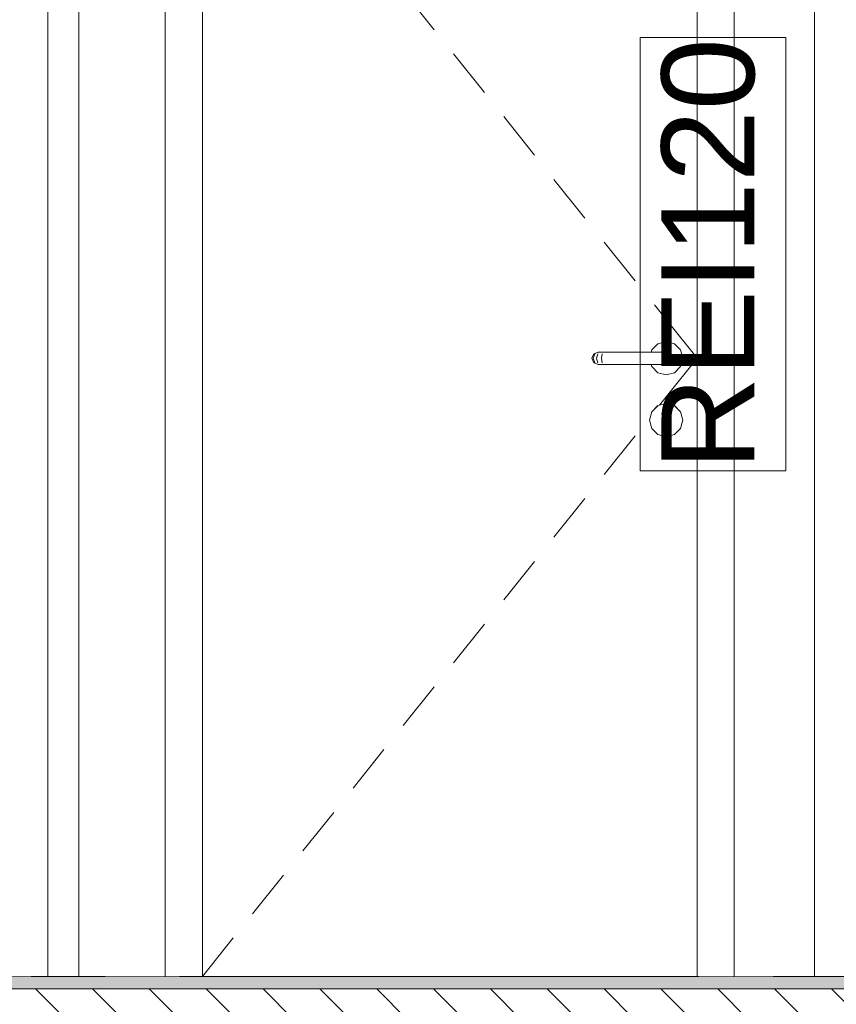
# Model space of a CAD drawing. Header units: millimetres. Extents: x 90539 to 127778, y -34922 to 14506.
# Tile 185 of 256: x 100662 to 101983, y 5735 to 7328. Entities that reach past the tile are written whole.
import ezdxf

# ---------------------------------------------------------------- set-up
doc = ezdxf.new("R2010")
doc.units = ezdxf.units.MM
doc.header["$MEASUREMENT"] = 0
doc.linetypes.add('Przerywana', pattern=[240, 120, -120])
doc.linetypes.add('Wipeout_Contour', pattern=[1000, 0, -1000])
for name, color, linetype, lineweight, true_color in [('0_Nr_pióra__85', 7, 'Continuous', 13, 0x80c2ff), ('Nowe_A-Wymiary-Wewnętrzne_Nr_pióra__45', 7, 'Continuous', 15, 0x40a5ff), ('Nowe_A-Wymiary-Wewnętrzne_Nr_pióra__85', 7, 'Continuous', 13, 0x80c2ff), ('Nowe_A-Wymiary-Zewnętrzne_Nr_pióra__45', 7, 'Continuous', 15, 0x40a5ff), ('Nowe_A-Wymiary-Zewnętrzne_Nr_pióra__85', 7, 'Continuous', 13, 0x80c2ff)]:
    doc.layers.add(name, color=color, linetype=linetype, lineweight=lineweight, true_color=true_color)
for name, color, linetype in [('Nowe_A-Posadzki', 7, 'Continuous'), ('Nowe_A-Wymiary-Wewnętrzne', 7, 'Continuous'), ('Nowe_A-Wymiary-Zewnętrzne', 7, 'Continuous'), ('Nowe_A-Ściany-Wewnętrzne', 7, 'Continuous'), ('Nowe_Drzwi Archicad', 7, 'Continuous')]:
    doc.layers.add(name, color=color, linetype=linetype)
for name, color, linetype, lineweight in [('Nowe_A-Posadzki_Nr_pióra__9', 7, 'Continuous', 13), ('Nowe_A-PPOŻ_Nr_pióra__20', 1, 'Continuous', 13), ('Nowe_A-Wymiary-Wewnętrzne_Nr_pióra__46', 5, 'Continuous', 15), ('Nowe_A-Wymiary-Zewnętrzne_Nr_pióra__46', 5, 'Continuous', 15), ('Nowe_Drzwi Archicad_Nr_pióra__23', 7, 'Continuous', 15), ('Nowe_Drzwi Archicad_Nr_pióra__3', 7, 'Continuous', 13), ('Nowe_Drzwi Archicad_Nr_pióra__87', 7, 'Continuous', 13)]:
    doc.layers.add(name, color=color, linetype=linetype, lineweight=lineweight)
doc.styles.add('STYL_AUTOMATYCZNY_1', font='arial.ttf')
doc.styles.add('STYL_AUTOMATYCZNY_2', font='arial.ttf')
doc.dimstyles.new('STYL_AUTOMATYCZNY__1', dxfattribs={"dimtxt": 125, "dimasz": 47.5, "dimexe": 0.18, "dimexo": 20, "dimgap": 0, "dimtad": 1, "dimdec": 1, "dimlfac": 0.1, "dimzin": 0, "dimdsep": 46, "dimtxsty": 'STYL_AUTOMATYCZNY_2', "dimblk": 'ARROWHEAD_11', "dimblk1": 'ARROWHEAD_11', "dimblk2": 'ARROWHEAD_11', "dimcen": 0.09, "dimclrd": 256, "dimclre": 256, "dimclrt": 5, "dimadec": 1, "dimazin": 0, "dimtfac": 1, "dimtdec": 4, "dimtmove": 0, "dimatfit": 3, "dimfxl": 0, "dimtolj": 1, "dimtzin": 0, "dimarcsym": 0})

# ---------------------------------------------------------------- blocks, each defined once
blk = doc.blocks.new('ElemPrzekroju_85')
at = {"color": 254, "linetype": 'Wipeout_Contour', "lineweight": 0, "ltscale": 511395.79475}
blk.add_wipeout([(101947.6, 7830), (101947.6, 5780), (102092.6, 5780), (102092.6, 7780), (102092.6, 7830)], dxfattribs=at).dxf.layer = 'Nowe_A-Ściany-Wewnętrzne'
blk = doc.blocks.new('ElemPrzekroju_328')
at = {"layer": 'Nowe_A-Posadzki', "linetype": 'Continuous', "lineweight": 0, "true_color": 0xbb9a81}
blk.add_hatch(color=33, dxfattribs=at).paths.add_polyline_path([(107317.6, 5780), (99177.6, 5780), (99177.6, 5760), (107317.6, 5760)])
at = {"layer": 'Nowe_A-Posadzki', "linetype": 'Continuous', "lineweight": 0, "true_color": 0x000000}
h = blk.add_hatch(dxfattribs=at)
h.set_pattern_fill('Cegła_zwykła', color=18, style=0, pattern_type=2)
h.set_pattern_definition([(135, (0, 0), (45.96194, 45.96194), [])])
h.paths.add_polyline_path([(99177.6, 5760), (99177.6, 5710), (107317.6, 5710), (107317.6, 5760)])
at = {"layer": 'Nowe_A-Posadzki_Nr_pióra__9', "color": 7, "linetype": 'Continuous', "lineweight": 13}
for p, q in [((100707.6, 5780), (99177.6, 5780)), ((107317.6, 5760), (99177.6, 5760))]:
    blk.add_line(p, q, dxfattribs=at)
at = {"layer": 'Nowe_A-Posadzki_Nr_pióra__9', "color": 7, "linetype": 'Continuous', "lineweight": 13, "flags": 128}
blk.add_lwpolyline([(107317.6, 5780), (102207.6, 5780), (102167.6, 5780), (100757.6, 5780)], dxfattribs=at)
blk = doc.blocks.new('ElemPrzekroju_399')
at = {"color": 254, "linetype": 'Wipeout_Contour', "lineweight": 0, "ltscale": 899686.812166}
blk.add_wipeout([(99177.6, 8316), (99177.6, 7405), (99207.6, 7405), (99207.6, 7380), (99177.6, 7380), (99177.6, 5780), (100707.6, 5780), (100707.6, 7930), (100707.6, 8316)], dxfattribs=at).dxf.layer = 'Nowe_A-Ściany-Wewnętrzne'
at = {"color": 254, "linetype": 'Wipeout_Contour', "lineweight": 0, "ltscale": 1117151.442376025}
blk.add_wipeout([(100747.6, 7930), (100757.6, 7930), (100757.6, 5780), (100897.6, 5780), (100897.6, 7830), (101817.6, 7830), (101817.6, 5780), (101947.6, 5780), (101947.6, 7830), (101947.6, 8316), (100747.6, 8316)], dxfattribs=at).dxf.layer = 'Nowe_A-Ściany-Wewnętrzne'
blk = doc.blocks.new('ElemPrzekroju_400')
at = {"layer": 'Nowe_Drzwi Archicad_Nr_pióra__3', "color": 7, "linetype": 'Continuous', "lineweight": 13}
for p, q in [((101282.4, 7373.9), (101332.4, 7311.5)), ((101363.6, 7272.4), (101413.6, 7210)), ((101444.9, 7170.9), (101494.8, 7108.5)), ((101526.1, 7069.4), (101576, 7006.9)), ((101607.3, 6967.9), (101657.3, 6905.4)), ((101688.5, 6866.4), (101707.6, 6842.5)), ((101607.3, 6592.1), (101657.3, 6654.6)), ((101526.1, 6490.6), (101576, 6553.1)), ((101444.9, 6389.1), (101494.8, 6451.5)), ((101363.6, 6287.6), (101413.6, 6350)), ((101282.4, 6186.1), (101332.4, 6248.5)), ((101201.2, 6084.5), (101251.2, 6147)), ((101120, 5983), (101170, 6045.5)), ((101038.8, 5881.5), (101088.8, 5944))]:
    blk.add_line(p, q, dxfattribs=at)
at = {"color": 254, "linetype": 'Wipeout_Contour', "lineweight": 0, "ltscale": 404639.957423}
blk.add_wipeout([(100897.6, 5780), (100957.6, 5780), (100957.6, 7780), (100897.6, 7780)], dxfattribs=at).dxf.layer = 'Nowe_Drzwi Archicad'
at = {"color": 254, "linetype": 'Wipeout_Contour', "lineweight": 0, "ltscale": 408072.122784}
blk.add_wipeout([(101817.6, 5780), (101817.6, 7780), (101757.6, 7780), (101757.6, 5780)], dxfattribs=at).dxf.layer = 'Nowe_Drzwi Archicad'
at = {"color": 254, "linetype": 'Wipeout_Contour', "lineweight": 0, "ltscale": 1834802.852895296}
blk.add_wipeout([(101707.6, 6770), (101683.3, 6770), (101684.2, 6766.5), (101694.1, 6756.6), (101707.6, 6753), (101721.1, 6756.6), (101731, 6766.5), (101734.6, 6780), (101731, 6793.5), (101721.1, 6803.4), (101707.6, 6807), (101694.1, 6803.4), (101684.2, 6793.5), (101683.3, 6790), (101707.6, 6790), (101714.7, 6787.1), (101717.6, 6780), (101714.7, 6772.9)], dxfattribs=at).dxf.layer = 'Nowe_Drzwi Archicad'
at = {"color": 254, "linetype": 'Wipeout_Contour', "lineweight": 0, "ltscale": 611502.492607}
blk.add_wipeout([(101700.1, 6689.7), (101700.9, 6691.6), (101694.1, 6703.3), (101684.3, 6693.5), (101702.6, 6682.9), (101702.6, 6684.4)], dxfattribs=at).dxf.layer = 'Nowe_Drzwi Archicad'
at = {"layer": 'Nowe_Drzwi Archicad_Nr_pióra__3', "color": 7, "linetype": 'Continuous', "lineweight": 13}
for p, q in [((100897.6, 5780), (100897.6, 7780)), ((100957.6, 7780), (100957.6, 5780)), ((101757.6, 5780), (101757.6, 7780)), ((101817.6, 7780), (101817.6, 5780)), ((101694.1, 6803.4), (101707.6, 6807)), ((101707.6, 6807), (101721.1, 6803.4)), ((101731, 6793.5), (101734.6, 6780)), ((101734.6, 6780), (101731, 6766.5)), ((101707.6, 6753), (101694.1, 6756.6)), ((101721.1, 6756.6), (101707.6, 6753)), ((100957.6, 5780), (101007.6, 5842.5))]:
    blk.add_line(p, q, dxfattribs=at)
at = {"color": 254, "linetype": 'Wipeout_Contour', "lineweight": 0, "ltscale": 407763.211305}
blk.add_wipeout([(101717.6, 6780), (101715.9, 6780), (101713.1, 6772.9), (101714.7, 6772.9)], dxfattribs=at).dxf.layer = 'Nowe_Drzwi Archicad'
at = {"color": 254, "linetype": 'Wipeout_Contour', "lineweight": 0, "ltscale": 407647.693008}
blk.add_wipeout([(101702.6, 6682.9), (101684.3, 6693.5), (101680.7, 6680), (101702.6, 6680)], dxfattribs=at).dxf.layer = 'Nowe_Drzwi Archicad'
at = {"color": 254, "linetype": 'Wipeout_Contour', "lineweight": 0, "ltscale": 407747.058967}
blk.add_wipeout([(101707.6, 6790), (101706.5, 6790), (101713.1, 6787.1), (101714.7, 6787.1)], dxfattribs=at).dxf.layer = 'Nowe_Drzwi Archicad'
at = {"color": 254, "linetype": 'Wipeout_Contour', "lineweight": 0, "ltscale": 407742.517206}
blk.add_wipeout([(101714.7, 6772.9), (101713.1, 6772.9), (101706.5, 6770), (101707.6, 6770)], dxfattribs=at).dxf.layer = 'Nowe_Drzwi Archicad'
at = {"color": 254, "linetype": 'Wipeout_Contour', "lineweight": 0, "ltscale": 509613.728025}
blk.add_wipeout([(101702.2, 6695.1), (101707.6, 6697.4), (101707.6, 6706.9), (101694.1, 6703.3), (101700.9, 6691.6)], dxfattribs=at).dxf.layer = 'Nowe_Drzwi Archicad'
at = {"color": 254, "linetype": 'Wipeout_Contour', "lineweight": 0, "ltscale": 407645.654212}
blk.add_wipeout([(101702.6, 6680), (101680.7, 6680), (101684.3, 6666.6), (101702.6, 6677.1)], dxfattribs=at).dxf.layer = 'Nowe_Drzwi Archicad'
at = {"color": 254, "linetype": 'Wipeout_Contour', "lineweight": 0, "ltscale": 407765.09249}
blk.add_wipeout([(101714.7, 6787.1), (101713.1, 6787.1), (101715.9, 6780), (101717.6, 6780)], dxfattribs=at).dxf.layer = 'Nowe_Drzwi Archicad'
at = {"color": 254, "linetype": 'Wipeout_Contour', "lineweight": 0, "ltscale": 509665.90726}
blk.add_wipeout([(101713, 6695.1), (101714.3, 6691.6), (101721, 6703.3), (101707.6, 6706.9), (101707.6, 6697.4)], dxfattribs=at).dxf.layer = 'Nowe_Drzwi Archicad'
at = {"color": 254, "linetype": 'Wipeout_Contour', "lineweight": 0, "ltscale": 407638.262569}
blk.add_wipeout([(101684.2, 6693.5), (101684.3, 6693.5), (101694.1, 6703.3), (101694.1, 6703.4)], dxfattribs=at).dxf.layer = 'Nowe_Drzwi Archicad'
at = {"color": 254, "linetype": 'Wipeout_Contour', "lineweight": 0, "ltscale": 407656.572579}
blk.add_wipeout([(101702.6, 6677.1), (101684.3, 6666.6), (101694.1, 6656.7), (101702.6, 6671.3)], dxfattribs=at).dxf.layer = 'Nowe_Drzwi Archicad'
at = {"color": 254, "linetype": 'Wipeout_Contour', "lineweight": 0, "ltscale": 407749.738413}
blk.add_wipeout([(101715.9, 6780), (101710.4, 6780), (101708.3, 6772.9), (101713.1, 6772.9)], dxfattribs=at).dxf.layer = 'Nowe_Drzwi Archicad'
at = {"color": 254, "linetype": 'Wipeout_Contour', "lineweight": 0, "ltscale": 407686.612094}
blk.add_wipeout([(101694.1, 6703.4), (101694.1, 6703.3), (101707.6, 6706.9), (101707.6, 6707)], dxfattribs=at).dxf.layer = 'Nowe_Drzwi Archicad'
at = {"color": 254, "linetype": 'Wipeout_Contour', "lineweight": 0, "ltscale": 407608.305673}
blk.add_wipeout([(101680.6, 6680), (101680.7, 6680), (101684.3, 6693.5), (101684.2, 6693.5)], dxfattribs=at).dxf.layer = 'Nowe_Drzwi Archicad'
at = {"color": 254, "linetype": 'Wipeout_Contour', "lineweight": 0, "ltscale": 611525.578234}
blk.add_wipeout([(101707.6, 6653.1), (101707.6, 6662.5), (101704.1, 6664), (101702.6, 6667.5), (101702.6, 6671.3), (101694.1, 6656.7)], dxfattribs=at).dxf.layer = 'Nowe_Drzwi Archicad'
at = {"layer": 'Nowe_Drzwi Archicad_Nr_pióra__3', "color": 7, "linetype": 'Continuous', "lineweight": 13}
blk.add_line((101731, 6766.5), (101721.1, 6756.6), dxfattribs=at)
at = {"color": 254, "linetype": 'Wipeout_Contour', "lineweight": 0, "ltscale": 407736.430414}
blk.add_wipeout([(101706.5, 6790), (101703.2, 6790), (101708.3, 6787.1), (101713.1, 6787.1)], dxfattribs=at).dxf.layer = 'Nowe_Drzwi Archicad'
at = {"color": 254, "linetype": 'Wipeout_Contour', "lineweight": 0, "ltscale": 407731.888538}
blk.add_wipeout([(101713.1, 6772.9), (101708.3, 6772.9), (101703.2, 6770), (101706.5, 6770)], dxfattribs=at).dxf.layer = 'Nowe_Drzwi Archicad'
at = {"color": 254, "linetype": 'Wipeout_Contour', "lineweight": 0, "ltscale": 407604.772891}
blk.add_wipeout([(101684.2, 6666.5), (101684.3, 6666.6), (101680.7, 6680), (101680.6, 6680)], dxfattribs=at).dxf.layer = 'Nowe_Drzwi Archicad'
at = {"color": 254, "linetype": 'Wipeout_Contour', "lineweight": 0, "ltscale": 611581.416911}
blk.add_wipeout([(101721, 6656.7), (101712.6, 6671.3), (101712.6, 6667.5), (101711.1, 6664), (101707.6, 6662.5), (101707.6, 6653.1)], dxfattribs=at).dxf.layer = 'Nowe_Drzwi Archicad'
at = {"layer": 'Nowe_Drzwi Archicad_Nr_pióra__3', "color": 7, "linetype": 'Continuous', "lineweight": 13}
blk.add_line((101680.6, 6680), (101684.2, 6693.5), dxfattribs=at)
at = {"color": 254, "linetype": 'Wipeout_Contour', "lineweight": 0, "ltscale": 407751.619656}
blk.add_wipeout([(101713.1, 6787.1), (101708.3, 6787.1), (101710.4, 6780), (101715.9, 6780)], dxfattribs=at).dxf.layer = 'Nowe_Drzwi Archicad'
at = {"color": 254, "linetype": 'Wipeout_Contour', "lineweight": 0, "ltscale": 407628.610578}
blk.add_wipeout([(101694.1, 6656.6), (101694.1, 6656.7), (101684.3, 6666.6), (101684.2, 6666.5)], dxfattribs=at).dxf.layer = 'Nowe_Drzwi Archicad'
at = {"layer": 'Nowe_Drzwi Archicad_Nr_pióra__3', "color": 7, "linetype": 'Continuous', "lineweight": 13}
for p, q in [((101721.1, 6803.4), (101731, 6793.5)), ((101684.2, 6666.5), (101680.6, 6680))]:
    blk.add_line(p, q, dxfattribs=at)
at = {"color": 254, "linetype": 'Wipeout_Contour', "lineweight": 0, "ltscale": 407724.15796}
blk.add_wipeout([(101710.4, 6780), (101702.2, 6780), (101701.1, 6772.9), (101708.3, 6772.9)], dxfattribs=at).dxf.layer = 'Nowe_Drzwi Archicad'
at = {"color": 254, "linetype": 'Wipeout_Contour', "lineweight": 0, "ltscale": 407673.428443}
blk.add_wipeout([(101707.6, 6653), (101707.6, 6653.1), (101694.1, 6656.7), (101694.1, 6656.6)], dxfattribs=at).dxf.layer = 'Nowe_Drzwi Archicad'
at = {"color": 254, "linetype": 'Wipeout_Contour', "lineweight": 0, "ltscale": 407716.414326}
blk.add_wipeout([(101703.2, 6790), (101698.3, 6790), (101701.1, 6787.1), (101708.3, 6787.1)], dxfattribs=at).dxf.layer = 'Nowe_Drzwi Archicad'
at = {"color": 254, "linetype": 'Wipeout_Contour', "lineweight": 0, "ltscale": 407711.872234}
blk.add_wipeout([(101708.3, 6772.9), (101701.1, 6772.9), (101698.3, 6770), (101703.2, 6770)], dxfattribs=at).dxf.layer = 'Nowe_Drzwi Archicad'
at = {"color": 254, "linetype": 'Wipeout_Contour', "lineweight": 0, "ltscale": 407750.938622}
blk.add_wipeout([(101712.6, 6671.3), (101721, 6656.7), (101730.9, 6666.6), (101712.6, 6677.1)], dxfattribs=at).dxf.layer = 'Nowe_Drzwi Archicad'
at = {"color": 254, "linetype": 'Wipeout_Contour', "lineweight": 0, "ltscale": 407726.039315}
blk.add_wipeout([(101708.3, 6787.1), (101701.1, 6787.1), (101702.2, 6780), (101710.4, 6780)], dxfattribs=at).dxf.layer = 'Nowe_Drzwi Archicad'
at = {"color": 254, "linetype": 'Wipeout_Contour', "lineweight": 0, "ltscale": 611626.710734}
blk.add_wipeout([(101715.1, 6689.7), (101712.6, 6684.4), (101712.6, 6682.9), (101730.9, 6693.5), (101721, 6703.3), (101714.3, 6691.6)], dxfattribs=at).dxf.layer = 'Nowe_Drzwi Archicad'
at = {"color": 254, "linetype": 'Wipeout_Contour', "lineweight": 0, "ltscale": 407727.220763}
blk.add_wipeout([(101721.1, 6656.6), (101721, 6656.7), (101707.6, 6653.1), (101707.6, 6653)], dxfattribs=at).dxf.layer = 'Nowe_Drzwi Archicad'
at = {"layer": 'Nowe_Drzwi Archicad_Nr_pióra__3', "color": 7, "linetype": 'Continuous', "lineweight": 13}
for p, q in [((101713.1, 6787.1), (101715.9, 6780)), ((101714.7, 6787.1), (101717.6, 6780)), ((101715.9, 6780), (101713.1, 6772.9)), ((101717.6, 6780), (101714.7, 6772.9))]:
    blk.add_line(p, q, dxfattribs=at)
at = {"color": 254, "linetype": 'Wipeout_Contour', "lineweight": 0, "ltscale": 407692.38054}
blk.add_wipeout([(101702.2, 6780), (101693.6, 6780), (101693.3, 6772.9), (101701.1, 6772.9)], dxfattribs=at).dxf.layer = 'Nowe_Drzwi Archicad'
at = {"color": 254, "linetype": 'Wipeout_Contour', "lineweight": 0, "ltscale": 407740.402797}
blk.add_wipeout([(101707.6, 6707), (101707.6, 6706.9), (101721, 6703.3), (101721.1, 6703.4)], dxfattribs=at).dxf.layer = 'Nowe_Drzwi Archicad'
at = {"color": 254, "linetype": 'Wipeout_Contour', "lineweight": 0, "ltscale": 407775.560499}
blk.add_wipeout([(101731, 6666.5), (101730.9, 6666.6), (101721, 6656.7), (101721.1, 6656.6)], dxfattribs=at).dxf.layer = 'Nowe_Drzwi Archicad'
at = {"color": 254, "linetype": 'Wipeout_Contour', "lineweight": 0, "ltscale": 407690.8644}
blk.add_wipeout([(101698.3, 6790), (101692.6, 6790), (101693.3, 6787.1), (101701.1, 6787.1)], dxfattribs=at).dxf.layer = 'Nowe_Drzwi Archicad'
at = {"color": 254, "linetype": 'Wipeout_Contour', "lineweight": 0, "ltscale": 407686.322031}
blk.add_wipeout([(101701.1, 6772.9), (101693.3, 6772.9), (101692.6, 6770), (101698.3, 6770)], dxfattribs=at).dxf.layer = 'Nowe_Drzwi Archicad'
at = {"color": 254, "linetype": 'Wipeout_Contour', "lineweight": 0, "ltscale": 407766.116373}
blk.add_wipeout([(101712.6, 6677.1), (101730.9, 6666.6), (101734.5, 6680), (101712.6, 6680)], dxfattribs=at).dxf.layer = 'Nowe_Drzwi Archicad'
at = {"layer": 'Nowe_Drzwi Archicad_Nr_pióra__3', "color": 7, "linetype": 'Continuous', "lineweight": 13}
for p, q in [((101706.5, 6770), (101703.2, 6770)), ((101707.6, 6770), (101706.5, 6770))]:
    blk.add_line(p, q, dxfattribs=at)
at = {"color": 254, "linetype": 'Wipeout_Contour', "lineweight": 0, "ltscale": 407694.262033}
blk.add_wipeout([(101701.1, 6787.1), (101693.3, 6787.1), (101693.6, 6780), (101702.2, 6780)], dxfattribs=at).dxf.layer = 'Nowe_Drzwi Archicad'
at = {"color": 254, "linetype": 'Wipeout_Contour', "lineweight": 0, "ltscale": 407768.154357}
blk.add_wipeout([(101712.6, 6680), (101734.5, 6680), (101730.9, 6693.5), (101712.6, 6682.9)], dxfattribs=at).dxf.layer = 'Nowe_Drzwi Archicad'
at = {"layer": 'Nowe_Drzwi Archicad_Nr_pióra__3', "color": 7, "linetype": 'Continuous', "lineweight": 13}
for p, q in [((101707.6, 6842.5), (101757.6, 6780)), ((101706.5, 6790), (101703.2, 6790)), ((101707.6, 6790), (101706.5, 6790)), ((101707.6, 6790), (101714.7, 6787.1)), ((101708.3, 6787.1), (101710.4, 6780)), ((101707.6, 6717.5), (101757.6, 6780)), ((101714.7, 6772.9), (101707.6, 6770)), ((101710.4, 6780), (101708.3, 6772.9))]:
    blk.add_line(p, q, dxfattribs=at)
at = {"color": 254, "linetype": 'Wipeout_Contour', "lineweight": 0, "ltscale": 407512.860749}
blk.add_wipeout([(101693.6, 6780), (101611.6, 6780), (101611.9, 6772.9), (101693.3, 6772.9)], dxfattribs=at).dxf.layer = 'Nowe_Drzwi Archicad'
at = {"color": 254, "linetype": 'Wipeout_Contour', "lineweight": 0, "ltscale": 407785.209258}
blk.add_wipeout([(101721.1, 6703.4), (101721, 6703.3), (101730.9, 6693.5), (101731, 6693.5)], dxfattribs=at).dxf.layer = 'Nowe_Drzwi Archicad'
at = {"color": 254, "linetype": 'Wipeout_Contour', "lineweight": 0, "ltscale": 407805.505991}
blk.add_wipeout([(101734.6, 6680), (101734.5, 6680), (101730.9, 6666.6), (101731, 6666.5)], dxfattribs=at).dxf.layer = 'Nowe_Drzwi Archicad'
at = {"color": 254, "linetype": 'Wipeout_Contour', "lineweight": 0, "ltscale": 407516.07504}
blk.add_wipeout([(101692.6, 6790), (101612.6, 6790), (101611.9, 6787.1), (101693.3, 6787.1)], dxfattribs=at).dxf.layer = 'Nowe_Drzwi Archicad'
at = {"color": 254, "linetype": 'Wipeout_Contour', "lineweight": 0, "ltscale": 407511.530728}
blk.add_wipeout([(101693.3, 6772.9), (101611.9, 6772.9), (101612.6, 6770), (101692.6, 6770)], dxfattribs=at).dxf.layer = 'Nowe_Drzwi Archicad'
at = {"color": 254, "linetype": 'Wipeout_Contour', "lineweight": 0, "ltscale": 1426983.379716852}
blk.add_wipeout([(101700.1, 6689.7), (101702.6, 6684.4), (101702.6, 6667.5), (101704.1, 6664), (101707.6, 6662.5), (101711.1, 6664), (101712.6, 6667.5), (101712.6, 6677.1), (101712.6, 6680), (101712.6, 6684.4), (101715.1, 6689.7), (101713, 6695.1), (101707.6, 6697.4), (101702.2, 6695.1)], dxfattribs=at).dxf.layer = 'Nowe_Drzwi Archicad'
at = {"color": 254, "linetype": 'Wipeout_Contour', "lineweight": 0, "ltscale": 407809.037157}
blk.add_wipeout([(101731, 6693.5), (101730.9, 6693.5), (101734.5, 6680), (101734.6, 6680)], dxfattribs=at).dxf.layer = 'Nowe_Drzwi Archicad'
at = {"layer": 'Nowe_Drzwi Archicad_Nr_pióra__3', "color": 7, "linetype": 'Continuous', "lineweight": 13}
for p, q in [((101684.2, 6766.5), (101683.3, 6770)), ((101698.3, 6770), (101692.6, 6770)), ((101703.2, 6770), (101698.3, 6770)), ((101694.1, 6756.6), (101684.2, 6766.5)), ((101694.1, 6703.4), (101707.6, 6707)), ((101696.9, 6704.1), (101707.6, 6717.5)), ((101707.6, 6707), (101721.1, 6703.4)), ((101684.2, 6693.5), (101694.1, 6703.4)), ((101700.1, 6689.7), (101700.9, 6691.6)), ((101700.9, 6691.6), (101702.2, 6695.1)), ((101702.2, 6695.1), (101707.6, 6697.4)), ((101707.6, 6697.4), (101713, 6695.1)), ((101715.1, 6689.7), (101712.6, 6684.4)), ((101713, 6695.1), (101714.3, 6691.6)), ((101714.3, 6691.6), (101715.1, 6689.7)), ((101721.1, 6703.4), (101731, 6693.5)), ((101731, 6693.5), (101734.6, 6680)), ((101702.6, 6682.9), (101702.6, 6684.4)), ((101702.6, 6682.9), (101702.6, 6680)), ((101702.6, 6680), (101702.6, 6677.1)), ((101702.6, 6677.1), (101702.6, 6671.3)), ((101712.6, 6684.4), (101712.6, 6682.9)), ((101712.6, 6682.9), (101712.6, 6680)), ((101712.6, 6680), (101712.6, 6677.1)), ((101712.6, 6677.1), (101712.6, 6671.3)), ((101734.6, 6680), (101731, 6666.5)), ((101694.1, 6656.6), (101684.2, 6666.5)), ((101702.6, 6671.3), (101702.6, 6667.5)), ((101704.1, 6664), (101702.6, 6667.5)), ((101707.6, 6662.5), (101704.1, 6664)), ((101711.1, 6664), (101707.6, 6662.5)), ((101712.6, 6667.5), (101711.1, 6664)), ((101712.6, 6671.3), (101712.6, 6667.5)), ((101731, 6666.5), (101721.1, 6656.6)), ((101707.6, 6653), (101694.1, 6656.6)), ((101721.1, 6656.6), (101707.6, 6653))]:
    blk.add_line(p, q, dxfattribs=at)
at = {"color": 254, "linetype": 'Wipeout_Contour', "lineweight": 0, "ltscale": 407514.743065}
blk.add_wipeout([(101693.3, 6787.1), (101611.9, 6787.1), (101611.6, 6780), (101693.6, 6780)], dxfattribs=at).dxf.layer = 'Nowe_Drzwi Archicad'
at = {"layer": 'Nowe_Drzwi Archicad_Nr_pióra__3', "color": 7, "linetype": 'Continuous', "lineweight": 13}
for p, q in [((101684.2, 6793.5), (101694.1, 6803.4)), ((101683.3, 6790), (101684.2, 6793.5)), ((101698.3, 6790), (101692.6, 6790)), ((101703.2, 6790), (101698.3, 6790)), ((101701.1, 6787.1), (101702.2, 6780)), ((101702.2, 6780), (101701.1, 6772.9))]:
    blk.add_line(p, q, dxfattribs=at)
at = {"color": 254, "linetype": 'Wipeout_Contour', "lineweight": 0, "ltscale": 407333.341119}
blk.add_wipeout([(101611.6, 6780), (101603, 6780), (101604.1, 6772.9), (101611.9, 6772.9)], dxfattribs=at).dxf.layer = 'Nowe_Drzwi Archicad'
at = {"color": 254, "linetype": 'Wipeout_Contour', "lineweight": 0, "ltscale": 407341.285829}
blk.add_wipeout([(101612.6, 6790), (101606.9, 6790), (101604.1, 6787.1), (101611.9, 6787.1)], dxfattribs=at).dxf.layer = 'Nowe_Drzwi Archicad'
at = {"color": 254, "linetype": 'Wipeout_Contour', "lineweight": 0, "ltscale": 407336.739575}
blk.add_wipeout([(101611.9, 6772.9), (101604.1, 6772.9), (101606.9, 6770), (101612.6, 6770)], dxfattribs=at).dxf.layer = 'Nowe_Drzwi Archicad'
at = {"color": 254, "linetype": 'Wipeout_Contour', "lineweight": 0, "ltscale": 407335.224258}
blk.add_wipeout([(101611.9, 6787.1), (101604.1, 6787.1), (101603, 6780), (101611.6, 6780)], dxfattribs=at).dxf.layer = 'Nowe_Drzwi Archicad'
at = {"color": 254, "linetype": 'Wipeout_Contour', "lineweight": 0, "ltscale": 407301.563836}
blk.add_wipeout([(101603, 6780), (101594.8, 6780), (101596.9, 6772.9), (101604.1, 6772.9)], dxfattribs=at).dxf.layer = 'Nowe_Drzwi Archicad'
at = {"color": 254, "linetype": 'Wipeout_Contour', "lineweight": 0, "ltscale": 407315.73601}
blk.add_wipeout([(101606.9, 6790), (101602, 6790), (101596.9, 6787.1), (101604.1, 6787.1)], dxfattribs=at).dxf.layer = 'Nowe_Drzwi Archicad'
at = {"color": 254, "linetype": 'Wipeout_Contour', "lineweight": 0, "ltscale": 407311.189479}
blk.add_wipeout([(101604.1, 6772.9), (101596.9, 6772.9), (101602, 6770), (101606.9, 6770)], dxfattribs=at).dxf.layer = 'Nowe_Drzwi Archicad'
at = {"layer": 'Nowe_Drzwi Archicad_Nr_pióra__3', "color": 7, "linetype": 'Continuous', "lineweight": 13}
for p, q in [((101692.6, 6790), (101612.6, 6790)), ((101692.6, 6770), (101612.6, 6770))]:
    blk.add_line(p, q, dxfattribs=at)
at = {"color": 254, "linetype": 'Wipeout_Contour', "lineweight": 0, "ltscale": 407303.447113}
blk.add_wipeout([(101604.1, 6787.1), (101596.9, 6787.1), (101594.8, 6780), (101603, 6780)], dxfattribs=at).dxf.layer = 'Nowe_Drzwi Archicad'
at = {"color": 254, "linetype": 'Wipeout_Contour', "lineweight": 0, "ltscale": 407275.983512}
blk.add_wipeout([(101594.8, 6780), (101589.3, 6780), (101592.1, 6772.9), (101596.9, 6772.9)], dxfattribs=at).dxf.layer = 'Nowe_Drzwi Archicad'
at = {"color": 254, "linetype": 'Wipeout_Contour', "lineweight": 0, "ltscale": 407295.720017}
blk.add_wipeout([(101602, 6790), (101598.7, 6790), (101592.1, 6787.1), (101596.9, 6787.1)], dxfattribs=at).dxf.layer = 'Nowe_Drzwi Archicad'
at = {"color": 254, "linetype": 'Wipeout_Contour', "lineweight": 0, "ltscale": 407291.173269}
blk.add_wipeout([(101596.9, 6772.9), (101592.1, 6772.9), (101598.7, 6770), (101602, 6770)], dxfattribs=at).dxf.layer = 'Nowe_Drzwi Archicad'
at = {"layer": 'Nowe_Drzwi Archicad_Nr_pióra__3', "color": 7, "linetype": 'Continuous', "lineweight": 13}
for p, q in [((101612.6, 6790), (101606.9, 6790)), ((101612.6, 6770), (101606.9, 6770))]:
    blk.add_line(p, q, dxfattribs=at)
at = {"color": 254, "linetype": 'Wipeout_Contour', "lineweight": 0, "ltscale": 407277.8669}
blk.add_wipeout([(101596.9, 6787.1), (101592.1, 6787.1), (101589.3, 6780), (101594.8, 6780)], dxfattribs=at).dxf.layer = 'Nowe_Drzwi Archicad'
at = {"color": 254, "linetype": 'Wipeout_Contour', "lineweight": 0, "ltscale": 407262.510698}
blk.add_wipeout([(101589.3, 6780), (101587.6, 6780), (101590.5, 6772.9), (101592.1, 6772.9)], dxfattribs=at).dxf.layer = 'Nowe_Drzwi Archicad'
at = {"color": 254, "linetype": 'Wipeout_Contour', "lineweight": 0, "ltscale": 407285.091521}
blk.add_wipeout([(101598.7, 6790), (101597.6, 6790), (101590.5, 6787.1), (101592.1, 6787.1)], dxfattribs=at).dxf.layer = 'Nowe_Drzwi Archicad'
at = {"color": 254, "linetype": 'Wipeout_Contour', "lineweight": 0, "ltscale": 407280.544658}
blk.add_wipeout([(101592.1, 6772.9), (101590.5, 6772.9), (101597.6, 6770), (101598.7, 6770)], dxfattribs=at).dxf.layer = 'Nowe_Drzwi Archicad'
at = {"layer": 'Nowe_Drzwi Archicad_Nr_pióra__3', "color": 7, "linetype": 'Continuous', "lineweight": 13}
for p, q in [((101606.9, 6790), (101602, 6790)), ((101604.1, 6787.1), (101603, 6780)), ((101598.7, 6770), (101597.6, 6770)), ((101602, 6770), (101598.7, 6770)), ((101606.9, 6770), (101602, 6770)), ((101603, 6780), (101604.1, 6772.9))]:
    blk.add_line(p, q, dxfattribs=at)
at = {"color": 254, "linetype": 'Wipeout_Contour', "lineweight": 0, "ltscale": 407264.394145}
blk.add_wipeout([(101592.1, 6787.1), (101590.5, 6787.1), (101587.6, 6780), (101589.3, 6780)], dxfattribs=at).dxf.layer = 'Nowe_Drzwi Archicad'
at = {"layer": 'Nowe_Drzwi Archicad_Nr_pióra__3', "color": 7, "linetype": 'Continuous', "lineweight": 13}
for p, q in [((101590.5, 6787.1), (101587.6, 6780)), ((101592.1, 6787.1), (101589.3, 6780)), ((101597.6, 6790), (101590.5, 6787.1)), ((101596.9, 6787.1), (101594.8, 6780)), ((101598.7, 6790), (101597.6, 6790)), ((101602, 6790), (101598.7, 6790)), ((101587.6, 6780), (101590.5, 6772.9)), ((101589.3, 6780), (101592.1, 6772.9)), ((101590.5, 6772.9), (101597.6, 6770)), ((101594.8, 6780), (101596.9, 6772.9))]:
    blk.add_line(p, q, dxfattribs=at)
blk = doc.blocks.new('ElemPrzekroju_411')
at = {"layer": 'Nowe_Drzwi Archicad_Nr_pióra__87', "color": 7, "linetype": 'Continuous', "lineweight": 13}
blk.add_line((101947.6, 5780), (101947.6, 7830), dxfattribs=at)
blk = doc.blocks.new('ElemPrzekroju_515')
at = {"layer": 'Nowe_Drzwi Archicad_Nr_pióra__23', "color": 7, "linetype": 'Continuous', "lineweight": 15}
blk.add_line((100757.6, 5780), (100707.6, 5780), dxfattribs=at)
at = {"layer": 'Nowe_Drzwi Archicad_Nr_pióra__23', "color": 7, "linetype": 'Continuous', "lineweight": 15, "flags": 128}
for points in [[(100707.6, 7930), (100707.6, 7880), (100707.6, 5780)], [(100757.6, 7930), (100757.6, 7880), (100757.6, 5780)]]:
    blk.add_lwpolyline(points, dxfattribs=at)
blk = doc.blocks.new('*D706')
at = {"layer": 'Nowe_A-Wymiary-Wewnętrzne_Nr_pióra__45', "linetype": 'Continuous', "lineweight": 15, "true_color": 0x40a5ff}
for points in [[(108300.4, 5780), (108301.4, 5775.2), (108304.1, 5771.2), (108308.1, 5768.5), (108312.9, 5767.5), (108317.7, 5768.5), (108321.8, 5771.2), (108324.5, 5775.2), (108325.4, 5780), (108324.5, 5784.8), (108321.8, 5788.8), (108317.7, 5791.5), (108312.9, 5792.5), (108308.1, 5791.5), (108304.1, 5788.8), (108301.4, 5784.8)], [(108300.4, 5430), (108301.4, 5425.2), (108304.1, 5421.2), (108308.1, 5418.5), (108312.9, 5417.5), (108317.7, 5418.5), (108321.8, 5421.2), (108324.5, 5425.2), (108325.4, 5430), (108324.5, 5434.8), (108321.8, 5438.8), (108317.7, 5441.5), (108312.9, 5442.5), (108308.1, 5441.5), (108304.1, 5438.8), (108301.4, 5434.8)]]:
    blk.add_hatch(color=161, dxfattribs=at).paths.add_polyline_path(points)
at = {"layer": 'Nowe_A-Wymiary-Wewnętrzne_Nr_pióra__45', "color": 161, "linetype": 'Continuous', "lineweight": 15, "true_color": 0x40a5ff}
for centre in [(108312.9, 5780), (108312.9, 5430)]:
    blk.add_circle(centre, 12.5, dxfattribs=at)
at = {"layer": 'Nowe_A-Wymiary-Wewnętrzne_Nr_pióra__85', "color": 151, "linetype": 'Continuous', "lineweight": 13, "true_color": 0x80c2ff}
for p, q in [((108300.4, 5780), (108266.1, 5780)), ((108312.9, 5442.5), (108312.9, 5767.5)), ((108359.8, 5780), (108325.4, 5780)), ((108300.4, 5430), (108266.1, 5430)), ((108359.8, 5430), (108325.4, 5430))]:
    blk.add_line(p, q, dxfattribs=at)
blk = doc.blocks.new('ARROWHEAD_11')
at = {"color": 0, "linetype": 'Continuous', "lineweight": 0}
blk.add_line((0, 0), (-1, 0), dxfattribs=at)
at = {"color": 0, "linetype": 'Continuous', "lineweight": 0, "const_width": 0.25, "flags": 128}
blk.add_lwpolyline([(-0.125, 0, 1), (0.125, 0, 1)], format="xyb", close=True, dxfattribs=at)
blk = doc.blocks.new('*D707')
at = {"layer": 'Nowe_A-Wymiary-Wewnętrzne_Nr_pióra__45', "linetype": 'Continuous', "lineweight": 15, "true_color": 0x40a5ff}
for points in [[(108300.4, 7850), (108301.4, 7845.2), (108304.1, 7841.2), (108308.1, 7838.5), (108312.9, 7837.5), (108317.7, 7838.5), (108321.8, 7841.2), (108324.5, 7845.2), (108325.4, 7850), (108324.5, 7854.8), (108321.8, 7858.8), (108317.7, 7861.5), (108312.9, 7862.5), (108308.1, 7861.5), (108304.1, 7858.8), (108301.4, 7854.8)], [(108300.4, 5780), (108301.4, 5775.2), (108304.1, 5771.2), (108308.1, 5768.5), (108312.9, 5767.5), (108317.7, 5768.5), (108321.8, 5771.2), (108324.5, 5775.2), (108325.4, 5780), (108324.5, 5784.8), (108321.8, 5788.8), (108317.7, 5791.5), (108312.9, 5792.5), (108308.1, 5791.5), (108304.1, 5788.8), (108301.4, 5784.8)]]:
    blk.add_hatch(color=161, dxfattribs=at).paths.add_polyline_path(points)
at = {"layer": 'Nowe_A-Wymiary-Wewnętrzne_Nr_pióra__45', "color": 161, "linetype": 'Continuous', "lineweight": 15, "true_color": 0x40a5ff}
for centre in [(108312.9, 7850), (108312.9, 5780)]:
    blk.add_circle(centre, 12.5, dxfattribs=at)
at = {"layer": 'Nowe_A-Wymiary-Wewnętrzne_Nr_pióra__85', "color": 151, "linetype": 'Continuous', "lineweight": 13, "true_color": 0x80c2ff}
for p, q in [((108300.4, 7850), (108266.1, 7850)), ((108312.9, 5792.5), (108312.9, 7837.5)), ((108359.8, 7850), (108325.4, 7850)), ((108300.4, 5780), (108266.1, 5780)), ((108359.8, 5780), (108325.4, 5780))]:
    blk.add_line(p, q, dxfattribs=at)
at = {"layer": 'Nowe_A-Wymiary-Wewnętrzne_Nr_pióra__46', "color": 5, "lineweight": 15, "char_height": 125, "attachment_point": 7, "rotation": 90, "style": 'STYL_AUTOMATYCZNY_2'}
for s, insert in [('\\A1;{\\pql;\\fArial|b0|i0|c238|p0;\\W1.000000;207,0}', (108287.9, 6767.3)), ('\\A1;{\\pql;\\fArial|b0|i0|c238|p0;\\W1.000000;35,0}', (108287.9, 5792.5))]:
    blk.add_mtext(s, dxfattribs=dict(at, insert=insert))
blk = doc.blocks.new('*D721')
at = {"layer": 'Nowe_A-Wymiary-Wewnętrzne_Nr_pióra__45', "linetype": 'Continuous', "lineweight": 15, "true_color": 0x40a5ff}
for points in [[(116511.2, 5780), (116512.1, 5775.2), (116514.8, 5771.2), (116518.9, 5768.5), (116523.7, 5767.5), (116528.4, 5768.5), (116532.5, 5771.2), (116535.2, 5775.2), (116536.2, 5780), (116535.2, 5784.8), (116532.5, 5788.8), (116528.4, 5791.5), (116523.7, 5792.5), (116518.9, 5791.5), (116514.8, 5788.8), (116512.1, 5784.8)], [(116511.2, 5430), (116512.1, 5425.2), (116514.8, 5421.2), (116518.9, 5418.5), (116523.7, 5417.5), (116528.4, 5418.5), (116532.5, 5421.2), (116535.2, 5425.2), (116536.2, 5430), (116535.2, 5434.8), (116532.5, 5438.8), (116528.4, 5441.5), (116523.7, 5442.5), (116518.9, 5441.5), (116514.8, 5438.8), (116512.1, 5434.8)]]:
    blk.add_hatch(color=161, dxfattribs=at).paths.add_polyline_path(points)
at = {"layer": 'Nowe_A-Wymiary-Wewnętrzne_Nr_pióra__45', "color": 161, "linetype": 'Continuous', "lineweight": 15, "true_color": 0x40a5ff}
for centre in [(116523.7, 5780), (116523.7, 5430)]:
    blk.add_circle(centre, 12.5, dxfattribs=at)
at = {"layer": 'Nowe_A-Wymiary-Wewnętrzne_Nr_pióra__85', "color": 151, "linetype": 'Continuous', "lineweight": 13, "true_color": 0x80c2ff}
for p, q in [((116511.2, 5780), (116476.8, 5780)), ((116523.7, 5442.5), (116523.7, 5767.5)), ((116570.5, 5780), (116536.2, 5780)), ((116511.2, 5430), (116476.8, 5430)), ((116570.5, 5430), (116536.2, 5430))]:
    blk.add_line(p, q, dxfattribs=at)
blk = doc.blocks.new('*D722')
at = {"layer": 'Nowe_A-Wymiary-Wewnętrzne_Nr_pióra__45', "linetype": 'Continuous', "lineweight": 15, "true_color": 0x40a5ff}
for points in [[(116511.2, 6680), (116512.1, 6675.2), (116514.8, 6671.2), (116518.9, 6668.5), (116523.7, 6667.5), (116528.4, 6668.5), (116532.5, 6671.2), (116535.2, 6675.2), (116536.2, 6680), (116535.2, 6684.8), (116532.5, 6688.8), (116528.4, 6691.5), (116523.7, 6692.5), (116518.9, 6691.5), (116514.8, 6688.8), (116512.1, 6684.8)], [(116511.2, 5780), (116512.1, 5775.2), (116514.8, 5771.2), (116518.9, 5768.5), (116523.7, 5767.5), (116528.4, 5768.5), (116532.5, 5771.2), (116535.2, 5775.2), (116536.2, 5780), (116535.2, 5784.8), (116532.5, 5788.8), (116528.4, 5791.5), (116523.7, 5792.5), (116518.9, 5791.5), (116514.8, 5788.8), (116512.1, 5784.8)]]:
    blk.add_hatch(color=161, dxfattribs=at).paths.add_polyline_path(points)
at = {"layer": 'Nowe_A-Wymiary-Wewnętrzne_Nr_pióra__45', "color": 161, "linetype": 'Continuous', "lineweight": 15, "true_color": 0x40a5ff}
for centre in [(116523.7, 6680), (116523.7, 5780)]:
    blk.add_circle(centre, 12.5, dxfattribs=at)
at = {"layer": 'Nowe_A-Wymiary-Wewnętrzne_Nr_pióra__85', "color": 151, "linetype": 'Continuous', "lineweight": 13, "true_color": 0x80c2ff}
for p, q in [((116511.2, 6680), (116476.8, 6680)), ((116570.5, 6680), (116536.2, 6680)), ((116523.7, 5792.5), (116523.7, 6667.5)), ((116511.2, 5780), (116476.8, 5780)), ((116570.5, 5780), (116536.2, 5780))]:
    blk.add_line(p, q, dxfattribs=at)
at = {"layer": 'Nowe_A-Wymiary-Wewnętrzne_Nr_pióra__46', "color": 5, "lineweight": 15, "char_height": 125, "attachment_point": 7, "rotation": 90, "style": 'STYL_AUTOMATYCZNY_2'}
for s, insert in [('\\A1;{\\pql;\\fArial|b0|i0|c238|p0;\\W1.000000;90,0}', (116498.7, 6230)), ('\\A1;{\\pql;\\fArial|b0|i0|c238|p0;\\W1.000000;35,0}', (116498.7, 5792.5))]:
    blk.add_mtext(s, dxfattribs=dict(at, insert=insert))
blk = doc.blocks.new('*D748')
at = {"layer": 'Nowe_A-Wymiary-Zewnętrzne_Nr_pióra__45', "linetype": 'Continuous', "lineweight": 15, "true_color": 0x40a5ff}
for points in [[(119375.1, 12845), (119376.1, 12840.2), (119378.8, 12836.2), (119382.8, 12833.5), (119387.6, 12832.5), (119392.4, 12833.5), (119396.5, 12836.2), (119399.2, 12840.2), (119400.1, 12845), (119399.2, 12849.8), (119396.5, 12853.8), (119392.4, 12856.5), (119387.6, 12857.5), (119382.8, 12856.5), (119378.8, 12853.8), (119376.1, 12849.8)], [(119375.1, -450), (119376.1, -454.8), (119378.8, -458.8), (119382.8, -461.5), (119387.6, -462.5), (119392.4, -461.5), (119396.5, -458.8), (119399.2, -454.8), (119400.1, -450), (119399.2, -445.2), (119396.5, -441.2), (119392.4, -438.5), (119387.6, -437.5), (119382.8, -438.5), (119378.8, -441.2), (119376.1, -445.2)]]:
    blk.add_hatch(color=161, dxfattribs=at).paths.add_polyline_path(points)
at = {"layer": 'Nowe_A-Wymiary-Zewnętrzne_Nr_pióra__45', "color": 161, "linetype": 'Continuous', "lineweight": 15, "true_color": 0x40a5ff}
for centre in [(119387.6, 12845), (119387.6, -450)]:
    blk.add_circle(centre, 12.5, dxfattribs=at)
at = {"layer": 'Nowe_A-Wymiary-Zewnętrzne_Nr_pióra__85', "color": 151, "linetype": 'Continuous', "lineweight": 13, "true_color": 0x80c2ff}
for p, q in [((119387.6, 12857.5), (119387.6, 12870)), ((119375.1, 12845), (119340.8, 12845)), ((119434.5, 12845), (119400.1, 12845)), ((119387.6, -437.5), (119387.6, 12832.5)), ((119375.1, -450), (119340.8, -450)), ((119434.5, -450), (119400.1, -450)), ((119387.6, -475), (119387.6, -462.5))]:
    blk.add_line(p, q, dxfattribs=at)
at = {"layer": 'Nowe_A-Wymiary-Zewnętrzne_Nr_pióra__46', "color": 5, "lineweight": 15, "insert": (119362.6, 5911.5), "char_height": 125, "attachment_point": 7, "rotation": 90, "style": 'STYL_AUTOMATYCZNY_2'}
blk.add_mtext('\\A1;{\\pql;\\fArial|b0|i0|c238|p0;\\W1.000000;1\xa0329,5}', dxfattribs=at)
blk = doc.blocks.new('A Przekrój_STORY_MARKER')
at = {"layer": '0_Nr_pióra__85', "color": 151, "linetype": 'Przerywana', "lineweight": 13, "true_color": 0x80c2ff}
blk.add_line((94200.6, 5780), (119573.8, 5780), dxfattribs=at)

msp = doc.modelspace()

# ---------------------------------------------------------------- block references
at = {"layer": 'Nowe_A-Ściany-Wewnętrzne', "lineweight": 0}
msp.add_blockref('ElemPrzekroju_85', (0, 0), dxfattribs=at)

# ---------------------------------------------------------------- next in the draw order: block references
at = {"layer": 'Nowe_A-Posadzki', "lineweight": 0}
msp.add_blockref('ElemPrzekroju_328', (0, 0), dxfattribs=at)

# ---------------------------------------------------------------- next in the draw order: block references
at = {"layer": 'Nowe_A-Ściany-Wewnętrzne', "lineweight": 0}
msp.add_blockref('ElemPrzekroju_399', (0, 0), dxfattribs=at)

# ---------------------------------------------------------------- next in the draw order: block references
at = {"layer": 'Nowe_Drzwi Archicad', "lineweight": 0}
for name in ['ElemPrzekroju_515', 'ElemPrzekroju_400', 'ElemPrzekroju_411']:
    msp.add_blockref(name, (0, 0), dxfattribs=at)

# ---------------------------------------------------------------- next in the draw order: linework, layer by layer
at = {"layer": 'Nowe_A-PPOŻ_Nr_pióra__20', "color": 1, "linetype": 'Continuous', "lineweight": 13, "flags": 128}
msp.add_lwpolyline([(101665.59, 6597.82), (101665.59, 7299.05), (101901.31, 7299.05), (101901.31, 6597.82)], close=True, dxfattribs=at)

# ---------------------------------------------------------------- next in the draw order: block references
at = {"linetype": 'Continuous', "lineweight": 0}
msp.add_blockref('A Przekrój_STORY_MARKER', (0, 0), dxfattribs=at)

# ---------------------------------------------------------------- next in the draw order: texts
at = {"layer": 'Nowe_A-PPOŻ_Nr_pióra__20', "color": 1, "linetype": 'Continuous', "lineweight": 13, "insert": (101776.13, 6948.43), "char_height": 150, "attachment_point": 5, "rotation": 90, "style": 'STYL_AUTOMATYCZNY_1'}
msp.add_mtext('\\A1;{\\pqc;\\fArial|b0|i0|c238|p0;\\W1.000000;R\\fArial|b0|i0|c238|p0;\\W1.000000;EI\\fArial|b0|i0|c238|p0;\\W1.000000;120}', dxfattribs=at)

# ---------------------------------------------------------------- next in the draw order: dimensions: what is measured, and where the dimension line sits
at = {"layer": 'Nowe_A-Wymiary-Wewnętrzne', "color": 151, "linetype": 'Continuous', "lineweight": 13, "true_color": 0x80c2ff}
for base, p1, p2, picture, middle in [((108312.93, 7850), (99177.6, 5780), (107577.6, 7850), '*D707', (108225.43, 6976.72)), ((116523.66, 6680), (99177.6, 5780), (116907.6, 6680), '*D722', (116436.16, 6391.82)), ((108312.93, 5780), (99177.6, 5430), (99177.6, 5780), '*D706', (108225.43, 5954.32)), ((116523.66, 5780), (99177.6, 5430), (99177.6, 5780), '*D721', (116436.16, 5954.32))]:
    dim = msp.add_linear_dim(base=base, p1=p1, p2=p2, angle=90, dimstyle='STYL_AUTOMATYCZNY__1', dxfattribs=at)
    dim.commit()
    dim.dimension.update_dxf_attribs({"geometry": picture, "text_midpoint": middle, "dimtype": 160, "text_rotation": 90})
at = {"layer": 'Nowe_A-Wymiary-Zewnętrzne', "color": 151, "linetype": 'Continuous', "lineweight": 13, "true_color": 0x80c2ff}
dim = msp.add_linear_dim(base=(119387.63, 12845), p1=(95120.09, -450), p2=(98654.74, 12845), angle=90, dimstyle='STYL_AUTOMATYCZNY__1', dxfattribs=at)
dim.commit()
dim.dimension.update_dxf_attribs({"geometry": '*D748', "text_midpoint": (119300.13, 6192.64), "dimtype": 160, "text_rotation": 90})

doc.saveas('drawing.dxf')
